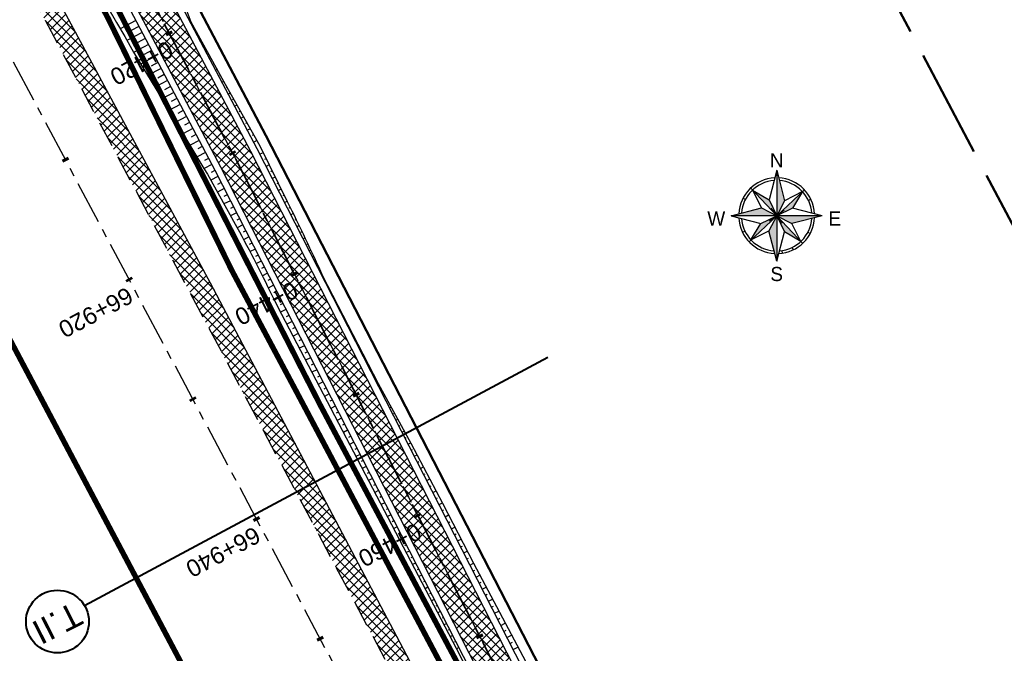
# Model space of a CAD drawing. Header units: metres. Extents: x 7529615 to 7533751, y 5721195 to 5727898.
# Tile 123 of 138: x 7529903 to 7529975, y 5727381 to 5727427. Entities that reach past the tile are written whole.
import ezdxf
from ezdxf.enums import TextEntityAlignment as Align

# ---------------------------------------------------------------- set-up
doc = ezdxf.new("R2010")
doc.units = ezdxf.units.M
for name, pattern in [('CENTER', [50.8, 31.75, -6.35, 6.35, -6.35]), ('CENTER2', [28.575, 19.05, -3.175, 3.175, -3.175]), ('HIDDEN', [9.525, 6.35, -3.175]), ('L_0_09', [2.5, 2, -0.5])]:
    doc.linetypes.add(name, pattern=pattern)
for name, color, linetype in [('C-DROGI-SYTUACJA-ETYKIETY', 7, 'Continuous'), ('D-hatch-pobocza', 131, 'Continuous'), ('D-pobocza', 60, 'Continuous'), ('D-rowy', 160, 'Continuous'), ('D-skarpa', 2, 'Continuous'), ('D-skarpa-kreskowanie', 2, 'Continuous')]:
    doc.layers.add(name, color=color, linetype=linetype)
for name, color, linetype, lineweight, true_color in [('D-hatch-ciag-pieszo-rowerowy', 7, 'Continuous', 13, 0xff9f80), ('D-linia-podzialowa-ZRID', 7, 'Continuous', 50, 0x40ff00), ('D-typowe', 7, 'Continuous', 40, 0x0061c2), ('zakres-mdcp', 7, 'L_0_09', 50, 0xff05ff)]:
    doc.layers.add(name, color=color, linetype=linetype, lineweight=lineweight, true_color=true_color)
for name, color, linetype, lineweight in [('D-krawędzie', 3, 'Continuous', 30), ('D-obrzeża', 2, 'Continuous', 30), ('D-opisy', 2, 'Continuous', 30), ('D-oś', 2, 'CENTER', 30), ('D-pas-drogowy', 7, 'HIDDEN', 50), ('PARSI', 252, 'Continuous', 13)]:
    doc.layers.add(name, color=color, linetype=linetype, lineweight=lineweight)
doc.layers.add('poprzeczki', color=7, linetype='Continuous', true_color=0x0000c7)
doc.styles.add('North Arrow Text', font='txt', dxfattribs={"height": 0.1})
doc.styles.get("Standard").update_dxf_attribs({"font": 'arial.ttf'})
pattern_1 = [(45, (0, 0), (-0.33675960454, 0.33675960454), []), (135, (0, 0), (-0.33675960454, -0.33675960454), [])]

# ---------------------------------------------------------------- blocks, each defined once
blk = doc.blocks.new('KRZYZ')
at = {"layer": 'PARSI'}
for p, q in [((5, 0), (-5, 0)), ((0, -5), (0, 5))]:
    blk.add_line(p, q, dxfattribs=at)
blk = doc.blocks.new('orientacja')
at = {"layer": 'D-opisy', "lineweight": 25}
h = blk.add_hatch(color=256, dxfattribs=at)
h.paths.add_polyline_path([(6529063.97, 5548109.12), (6529063.97, 5548093.21), (6529066.73, 5548098.47)])
h.paths.add_polyline_path([(6529072.97, 5548101.66), (6529063.97, 5548093.21), (6529069.55, 5548095.88)])
h.paths.add_polyline_path([(6529079.89, 5548093.21), (6529063.97, 5548093.21), (6529069.23, 5548090.45)])
h.paths.add_polyline_path([(6529063.97, 5548093.21), (6529066.65, 5548087.63), (6529072.42, 5548084.21)])
h.paths.add_polyline_path([(6529063.97, 5548093.21), (6529061.21, 5548087.94), (6529063.97, 5548077.29)])
h.paths.add_polyline_path([(6529063.97, 5548093.21), (6529058.4, 5548090.53), (6529054.98, 5548084.75)])
h.paths.add_polyline_path([(6529058.71, 5548095.97), (6529048.06, 5548093.21), (6529063.97, 5548093.21)])
h.paths.add_polyline_path([(6529061.29, 5548098.78), (6529055.52, 5548102.2), (6529063.97, 5548093.21)])
for points in [[(6529063.97, 5548109.12), (6529061.29, 5548098.78)], [(6529063.97, 5548109.12), (6529063.97, 5548077.29)], [(6529063.97, 5548109.12), (6529066.73, 5548098.47)], [(6529063.97, 5548093.21), (6529054.89, 5548102.87)], [(6529055.52, 5548102.2), (6529058.71, 5548095.97)], [(6529055.52, 5548102.2), (6529061.29, 5548098.78)], [(6529063.97, 5548093.21), (6529073.64, 5548102.28)], [(6529072.97, 5548101.66), (6529066.73, 5548098.47)], [(6529072.97, 5548101.66), (6529069.55, 5548095.88)], [(6529052.23, 5548099.36), (6529053.04, 5548098.94)], [(6529061.29, 5548098.78), (6529063.97, 5548093.21)], [(6529066.73, 5548098.47), (6529063.97, 5548093.21)], [(6529075.92, 5548098.95), (6529075.1, 5548098.55)], [(6529048.06, 5548093.21), (6529058.71, 5548095.97)], [(6529058.71, 5548095.97), (6529063.97, 5548093.21)], [(6529069.55, 5548095.88), (6529063.97, 5548093.21)], [(6529079.89, 5548093.21), (6529069.55, 5548095.88)], [(6529079.89, 5548093.21), (6529048.06, 5548093.21)], [(6529048.06, 5548093.21), (6529058.4, 5548090.53)], [(6529063.97, 5548093.21), (6529054.31, 5548084.13)], [(6529058.4, 5548090.53), (6529063.97, 5548093.21)], [(6529063.97, 5548093.21), (6529061.21, 5548087.94)], [(6529063.97, 5548093.21), (6529073.05, 5548083.54)], [(6529063.97, 5548093.21), (6529069.23, 5548090.45)], [(6529063.97, 5548093.21), (6529066.65, 5548087.63)], [(6529079.89, 5548093.21), (6529069.23, 5548090.45)], [(6529052.02, 5548087.46), (6529052.85, 5548087.86)], [(6529054.98, 5548084.75), (6529058.4, 5548090.53)], [(6529054.98, 5548084.75), (6529061.21, 5548087.94)], [(6529063.97, 5548077.29), (6529061.21, 5548087.94)], [(6529063.97, 5548077.29), (6529066.65, 5548087.63)], [(6529072.42, 5548084.21), (6529066.65, 5548087.63)], [(6529072.42, 5548084.21), (6529069.23, 5548090.45)], [(6529074.9, 5548087.47), (6529075.71, 5548087.05)], [(6529065.76, 5548080.99), (6529065.89, 5548080.09)], [(6529069.32, 5548082.08), (6529069.72, 5548081.26)]]:
    blk.add_lwpolyline(points, dxfattribs=at)
for radius, start, end in [(13.26, 92.995, 177.005), (12.34, 94.3434, 175.6566), (13.26, 2.995, 87.005), (12.34, 4.3434, 85.6566), (13.26, 182.995, 267.005), (12.34, 184.3434, 265.6566), (13.26, 272.995, 357.005), (12.34, 274.3434, 355.6566)]:
    blk.add_arc((6529063.97, 5548093.21), radius, start, end, dxfattribs=at)
at = {"layer": 'D-opisy', "lineweight": 25, "xscale": 0.6489600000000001, "yscale": 0.6489600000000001, "zscale": 0.6489600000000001, "rotation": 306.822681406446}
blk.add_blockref('KRZYZ', (6529063.97, 5548093.21), dxfattribs=at)
at = {"layer": 'D-opisy', "lineweight": 25, "style": 'North Arrow Text'}
for s, p in [('N', (6529063.97, 5548108.61)), ('W', (6529042.87, 5548088.29)), ('E', (6529084.28, 5548088.29)), ('S', (6529063.97, 5548068.88))]:
    blk.add_text(s, height=4.96, dxfattribs=at).set_placement(p, align=Align.BOTTOM_CENTER)
blk = doc.blocks.new('AeccTickLine')
at = {"color": 0, "linetype": 'ByBlock', "lineweight": -2}
blk.add_line((0, 1), (0, -1), dxfattribs=at)

msp = doc.modelspace()

# ---------------------------------------------------------------- hatches: boundary and pattern name
at = {"layer": 'D-hatch-ciag-pieszo-rowerowy'}
h = msp.add_hatch(dxfattribs=at)
h.set_pattern_fill('ANSI37', color=256, scale=0.15, style=0)
h.set_pattern_definition(pattern_1)
h.paths.add_polyline_path([(7529994.115, 5727270.039), (7529996.409, 5727271.048), (7529995.888, 5727272.04), (7529987.333, 5727287.9), (7529970.791, 5727319.398), (7529945.39, 5727367.318), (7529919.647, 5727417.711), (7529903.693, 5727447.921), (7529879.894, 5727492.595), (7529862.565, 5727525.262), (7529859.536, 5727525.637), (7529877.686, 5727491.422), (7529901.485, 5727446.75), (7529917.429, 5727416.559), (7529943.172, 5727366.164), (7529968.58, 5727318.231), (7529985.127, 5727286.725), (7529993.681, 5727270.865)])
at = {"layer": 'D-hatch-pobocza'}
h = msp.add_hatch(dxfattribs=at)
h.set_pattern_fill('ANSI37', color=256, scale=0.15, style=0)
h.set_pattern_definition(pattern_1)
h.paths.add_polyline_path([(7529905.34, 5727429.09), (7529892.28, 5727453.58), (7529881.53, 5727473.69), (7529872.27, 5727491.4), (7529857.46, 5727519.14), (7529841.38, 5727549.79), (7529827.75, 5727575.78), (7529816.4, 5727596.89), (7529800.43, 5727627.4), (7529788.07, 5727650.98), (7529775.85, 5727673.83), (7529761.3, 5727701.31), (7529749.89, 5727722.83), (7529745.5, 5727731.66), (7529738.971, 5727744.085), (7529737.465, 5727743.316), (7529742.213, 5727734.302), (7529762.326, 5727696.274), (7529777.785, 5727667.006), (7529799.322, 5727626.3), (7529822.193, 5727583.156), (7529846.924, 5727536.347), (7529864.752, 5727502.663), (7529900.459, 5727434.965), (7529935.352, 5727369.308), (7529971.476, 5727300.786), (7529988.361, 5727268.841), (7529990.28, 5727268.6), (7529990.329, 5727268.617), (7529981.66, 5727284.96), (7529968.42, 5727309.6), (7529956.4, 5727332.85), (7529943.52, 5727357.04), (7529932.32, 5727378.32), (7529916.68, 5727408.01)])

# ---------------------------------------------------------------- linework, layer by layer
at = {"layer": 'D-krawędzie', "linetype": 'HIDDEN', "ltscale": 0.3}
msp.add_lwpolyline([(7529737.465, 5727743.316), (7529742.213, 5727734.302), (7529762.326, 5727696.274), (7529777.785, 5727667.006), (7529799.322, 5727626.3), (7529822.193, 5727583.156), (7529846.924, 5727536.347), (7529864.752, 5727502.663), (7529900.459, 5727434.965), (7529935.352, 5727369.308), (7529971.476, 5727300.786), (7530006.702, 5727234.141)], dxfattribs=at)
at = {"layer": 'D-linia-podzialowa-ZRID', "color": 12, "ltscale": 15, "true_color": 0xc70000}
msp.add_lwpolyline([(7529715.573, 5727792.968), (7529717.68, 5727794.024), (7529736.275, 5727758.647), (7529744.511, 5727750.406), (7529750.283, 5727738.55), (7529777.109, 5727687.569), (7529796.515, 5727651.33), (7529814.938, 5727616.793), (7529839.007, 5727572.304), (7529860.618, 5727532.509), (7529882.349, 5727491.504), (7529904.865, 5727449.096), (7529920.747, 5727418.885), (7529946.677, 5727368.547), (7529972.025, 5727320.573), (7529987.74, 5727290.153), (7529996.497, 5727273.662), (7530017.541, 5727234.203)], dxfattribs=at)
at = {"layer": 'D-obrzeża'}
for points in [[(7529996.408, 5727271.05), (7529995.888, 5727272.04), (7529987.333, 5727287.9), (7529970.791, 5727319.398), (7529945.39, 5727367.318), (7529919.647, 5727417.711), (7529903.693, 5727447.921), (7529879.894, 5727492.595), (7529858.761, 5727532.432), (7529838.856, 5727569.487), (7529813.479, 5727616.01), (7529794.958, 5727650.503), (7529776.019, 5727686.408), (7529748.844, 5727737.805), (7529744.118, 5727746.741, 0.071785), (7529740.753, 5727751.358), (7529739.549, 5727752.592, -0.071658), (7529736.189, 5727757.2), (7529717.235, 5727792.995)], [(7530013.813, 5727232.534), (7529993.681, 5727270.865), (7529985.127, 5727286.725), (7529968.58, 5727318.231), (7529943.172, 5727366.164), (7529917.429, 5727416.559), (7529901.485, 5727446.75), (7529877.686, 5727491.422), (7529856.555, 5727531.255), (7529836.657, 5727568.297), (7529811.281, 5727614.82), (7529792.751, 5727649.328), (7529773.808, 5727685.242), (7529746.633, 5727736.639), (7529746.633, 5727736.639), (7529742.077, 5727745.253, 0.071785), (7529738.712, 5727749.87), (7529737.508, 5727751.104, -0.071658), (7529734.148, 5727755.712), (7529715.008, 5727791.858)]]:
    msp.add_lwpolyline(points, format="xyb", dxfattribs=at)
at = {"layer": 'D-oś', "ltscale": 0.1}
msp.add_lwpolyline([(7530003.607, 5727232.506), (7529968.381, 5727299.153), (7529932.259, 5727367.671), (7529897.365, 5727433.327), (7529861.657, 5727501.028), (7529843.829, 5727534.712), (7529819.1, 5727581.518), (7529796.228, 5727624.663), (7529774.69, 5727665.371), (7529759.232, 5727694.637), (7529739.12, 5727732.663), (7529700.238, 5727806.043)], dxfattribs=at)
at = {"layer": 'D-oś', "ltscale": 0.03}
msp.add_lwpolyline([(7529714.301, 5727795.865), (7529735.169, 5727756.456, 0.071658), (7529738.529, 5727751.848), (7529739.732, 5727750.614, -0.071785), (7529743.098, 5727745.997), (7529747.739, 5727737.221), (7529774.913, 5727685.825), (7529793.855, 5727649.915), (7529812.38, 5727615.415), (7529837.757, 5727568.892), (7529857.658, 5727531.843), (7529878.79, 5727492.008), (7529902.589, 5727447.335), (7529918.538, 5727417.135), (7529944.281, 5727366.741), (7529969.685, 5727318.815), (7529986.23, 5727287.312), (7529994.785, 5727271.452), (7530014.919, 5727233.118)], format="xyb", dxfattribs=at)
at = {"layer": 'D-oś', "linetype": 'CENTER2', "lineweight": 35, "ltscale": 0.2}
msp.add_lwpolyline([(7529714.301, 5727795.865), (7529735.169, 5727756.456, 0.071658), (7529738.529, 5727751.848), (7529739.732, 5727750.614, -0.071785), (7529743.098, 5727745.997), (7529747.739, 5727737.221), (7529774.913, 5727685.825), (7529793.855, 5727649.915), (7529812.38, 5727615.415), (7529837.757, 5727568.892), (7529857.658, 5727531.843), (7529878.79, 5727492.008), (7529902.589, 5727447.335), (7529918.538, 5727417.135), (7529944.281, 5727366.741), (7529969.685, 5727318.815), (7529986.23, 5727287.312), (7529994.785, 5727271.452), (7530014.919, 5727233.118)], format="xyb", dxfattribs=at)
at = {"layer": 'D-pas-drogowy', "ltscale": 0.2, "flags": 128}
msp.add_lwpolyline([(7531633.019, 5724182.834, 0.4, 0.4, 0), (7531617.559, 5724211.608, 0.4, 0.4, 0), (7531566.784, 5724302.736, 0.4, 0.4, 0), (7531538.419, 5724356.47, 0.4, 0.4, 0), (7531526.32, 5724379.39, 0.4, 0.4, 0), (7531516.102, 5724393.607, 0.4, 0.4, 0.001485), (7531513.78, 5724396.838, 0.4, 0.4, 0), (7531501.87, 5724413.41, 0.4, 0.4, 0), (7531474.926, 5724464.508, 0.4, 0.4, 0), (7531446.2, 5724518.992, 0.4, 0.4, 0), (7531424.962, 5724559.262, 0.4, 0.4, 0), (7531398.444, 5724609.566, 0.4, 0.4, 0), (7531379.647, 5724645.216, 0.4, 0.4, 0), (7531365.23, 5724672.56, 0.4, 0.4, 0), (7531341.306, 5724717.915, 0.4, 0.4, 0), (7531312.9, 5724771.789, 0.4, 0.4, 0), (7531292.591, 5724810.307, 0.4, 0.4, 0), (7531259.392, 5724873.271, 0.4, 0.4, 0), (7531233.74, 5724921.923, 0.4, 0.4, 0), (7531203.073, 5724980.092, 0.4, 0.4, 0), (7531173.471, 5725036.225, 0.4, 0.4, 0), (7531168.27, 5725046.09, 0.4, 0.4, 0), (7531172.29, 5725062.58, 0.4, 0.4, 0), (7531166.31, 5725074.58, 0.4, 0.4, 0), (7531150.32, 5725079.6, 0.4, 0.4, 0), (7531141.5, 5725096.43, 0.4, 0.4, 0), (7531109.312, 5725157.814, 0.4, 0.4, 0), (7531086.641, 5725201.048, 0.4, 0.4, 0), (7531059.198, 5725253.384, 0.4, 0.4, 0), (7531028.207, 5725312.489, 0.4, 0.4, 0), (7530999.105, 5725367.99, 0.4, 0.4, 0), (7530956.248, 5725449.725, 0.4, 0.4, 0), (7530924.398, 5725510.464, 0.4, 0.4, 0), (7530897.51, 5725561.74, 0.4, 0.4, 0), (7530894.46, 5725566.14, 0.4, 0.4, 0), (7530892.16, 5725570.49, 0.4, 0.4, 0), (7530869.363, 5725613.307, 0.4, 0.4, 0), (7530861.694, 5725627.705, 0.4, 0.4, 0), (7530852.74, 5725644.52, 0.4, 0.4, 0), (7530831.51, 5725684.2, 0.4, 0.4, 0), (7530811.13, 5725722.52, 0.4, 0.4, 0), (7530792.348, 5725757.941, 0.4, 0.4, 0), (7530768.03, 5725803.8, 0.4, 0.4, 0), (7530748.769, 5725840.179, 0.4, 0.4, 0), (7530727.7, 5725879.97, 0.4, 0.4, 0), (7530712.098, 5725909.545, 0.4, 0.4, 0), (7530693.644, 5725944.645, 0.4, 0.4, 0), (7530665.702, 5725997.539, 0.4, 0.4, 0), (7530641.76, 5726042.88, 0.4, 0.4, 0), (7530616.5, 5726091.48, 0.4, 0.4, 0), (7530604.628, 5726114.32, 0.4, 0.4, -0.007763), (7530602.5, 5726118.43, 0.4, 0.4, 0), (7530603.992, 5726123.395, 0.4, 0.4, 0), (7530606.53, 5726131.84, 0.4, 0.4, 0), (7530603.27, 5726136.83, 0.4, 0.4, 0), (7530593.776, 5726151.369, 0.4, 0.4, 0), (7530590.203, 5726156.84, 0.4, 0.4, 0), (7530583.3, 5726167.41, 0.4, 0.4, 0), (7530580.578, 5726170.428, 0.4, 0.4, 0), (7530575.85, 5726175.67, 0.4, 0.4, 0), (7530569.01, 5726186.66, 0.4, 0.4, 0), (7530562.555, 5726199.189, 0.4, 0.4, 0), (7530555.67, 5726211.39, 0.4, 0.4, 0), (7530548.29, 5726224.23, 0.4, 0.4, 0), (7530540.58, 5726237.71, 0.4, 0.4, 0), (7530532.68, 5726252.65, 0.4, 0.4, 0), (7530524.06, 5726269.35, 0.4, 0.4, 0), (7530502.82, 5726309.91, 0.4, 0.4, 0), (7530488.83, 5726336.63, 0.4, 0.4, 0), (7530466.03, 5726380.16, 0.4, 0.4, 0), (7530438.47, 5726432.77, 0.4, 0.4, 0), (7530424.53, 5726459.09, 0.4, 0.4, 0), (7530401.63, 5726502.97, 0.4, 0.4, 0), (7530383.38, 5726538.06, 0.4, 0.4, 0), (7530353.97, 5726593.52, 0.4, 0.4, 0), (7530338.47, 5726622.74, 0.4, 0.4, 0), (7530322.01, 5726653.88, 0.4, 0.4, 0), (7530297.54, 5726700.33, 0.4, 0.4, 0), (7530287.38, 5726719.6, 0.4, 0.4, 0), (7530285.95, 5726722.316, 0.4, 0.4, 0), (7530280.26, 5726733.12, 0.4, 0.4, 0), (7530266.73, 5726758.74, 0.4, 0.4, 0), (7530260.42, 5726770.47, 0.4, 0.4, 0), (7530253.25, 5726783.82, 0.4, 0.4, 0), (7530244.95, 5726799.33, 0.4, 0.4, 0), (7530239.39, 5726808.49, 0.4, 0.4, 0), (7530238.29, 5726807.9, 0.4, 0.4, 0), (7530218.11, 5726850.67, 0.4, 0.4, 0), (7530175.907, 5726928.168, 0.4, 0.4, 0), (7530096.68, 5727076.15, 0.4, 0.4, 0), (7530094.68, 5727079.89, 0.4, 0.4, 0), (7530064.597, 5727135.523, 0.4, 0.4, 0), (7530046.731, 5727168.892, 0.4, 0.4, 0), (7530025.803, 5727208.461, 0.4, 0.4, 0), (7530012.847, 5727232.979, 0.4, 0.4, 0), (7529994.15, 5727268.45, 0.4, 0.4, 0), (7529981.671, 5727291.93, 0.4, 0.4, 0), (7529949.89, 5727351.73, 0.4, 0.4, 0), (7529924.75, 5727399.03, 0.4, 0.4, 0), (7529915.516, 5727417.1, 0.4, 0.4, 0), (7529885.83, 5727475.19, 0.4, 0.4, 0), (7529862.56, 5727519.97, 0.4, 0.4, 0), (7529852.985, 5727538.191, 0.4, 0.4, 0), (7529836.513, 5727569.511, 0.4, 0.4, 0), (7529815.369, 5727609.141, 0.4, 0.4, 0), (7529792.795, 5727651.247, 0.4, 0.4, 0), (7529774.199, 5727685.858, 0.4, 0.4, 0), (7529746.966, 5727736.059, 0.4, 0.4, 0), (7529733.92, 5727757.62, 0.4, 0.4, 0), (7529708.607, 5727806.389, 0.4, 0.4, 0), (7529688.492, 5727796.345, 0.4, 0.4, 0), (7529723.55, 5727729.88, 0.4, 0.4, 0), (7529725.42, 5727730.2, 0.4, 0.4, 0), (7529735.38, 5727711.28, 0.4, 0.4, 0), (7529739.21, 5727707.77, 0.4, 0.4, 0), (7529753.31, 5727681.13, 0.4, 0.4, 0), (7529755.178, 5727682.114, 0.4, 0.4, 0), (7529792.102, 5727611.923, 0.4, 0.4, 0), (7529811.741, 5727574.662, 0.4, 0.4, 0), (7529835.194, 5727530.193, 0.4, 0.4, 0), (7529857.56, 5727487.787, 0.4, 0.4, 0), (7529875.155, 5727454.426, 0.4, 0.4, 0), (7529890.63, 5727425.131, 0.4, 0.4, 0), (7529900.671, 5727406.159, 0.4, 0.4, 0), (7529953.284, 5727306.747, 0.4, 0.4, 0), (7529983.208, 5727250.207, 0.4, 0.4, 0), (7530015.379, 5727189.42, 0.4, 0.4, 0), (7530062.319, 5727099.625, 0.4, 0.4, 0), (7530100.06, 5727027.16, 0.4, 0.4, 0), (7530105.06, 5727018.32, 0.4, 0.4, 0), (7530143.175, 5726945.066, 0.4, 0.4, 0), (7530170.547, 5726892.961, 0.4, 0.4, 0), (7530195.92, 5726850.75, 0.4, 0.4, 0), (7530194.71, 5726849.15, 0.4, 0.4, 0), (7530197.22, 5726845.06, 0.4, 0.4, 0), (7530254.03, 5726738.21, 0.4, 0.4, 0), (7530261.371, 5726724.163, 0.4, 0.4, 0), (7530281.54, 5726685.57, 0.4, 0.4, 0), (7530289.214, 5726671.967, 0.4, 0.4, 0), (7530300.51, 5726651.778, 0.4, 0.4, 0), (7530303.939, 5726645.168, 0.4, 0.4, 0), (7530334.708, 5726583.665, 0.4, 0.4, 0), (7530397.759, 5726458.5, 0.4, 0.4, 0), (7530450.41, 5726357.28, 0.4, 0.4, 0), (7530482.4, 5726303.41, 0.4, 0.4, 0), (7530483.688, 5726301.003, 0.4, 0.4, 0), (7530491.35, 5726283.94, 0.4, 0.4, 0), (7530512.67, 5726243.78, 0.4, 0.4, 0), (7530529.43, 5726209.46, 0.4, 0.4, 0), (7530571.29, 5726130.56, 0.4, 0.4, 0), (7530581.28, 5726107.21, 0.4, 0.4, 0), (7530591.16, 5726088.44, 0.4, 0.4, 0), (7530597.42, 5726080.68, 0.4, 0.4, 0), (7530607.21, 5726063.51, 0.4, 0.4, 0), (7530610.82, 5726061.93, 0.4, 0.4, 0), (7530634.935, 5726016.147, 0.4, 0.4, 0), (7530642.914, 5726001.078, 0.4, 0.4, 0), (7530695.12, 5725902.09, 0.4, 0.4, 0), (7530708.718, 5725876.303, 0.4, 0.4, 0), (7530755.54, 5725787.51, 0.4, 0.4, 0), (7530802.56, 5725694.925, 0.4, 0.4, 0), (7530840.085, 5725624.059, 0.4, 0.4, 0), (7530865.243, 5725577.494, 0.4, 0.4, 0), (7530914.557, 5725484.684, 0.4, 0.4, 0), (7530964.182, 5725390.836, 0.4, 0.4, 0), (7531008.007, 5725307.954, 0.4, 0.4, 0), (7531059.253, 5725211.041, 0.4, 0.4, 0), (7531127.66, 5725081.67, 0.4, 0.4, 0), (7531345.12, 5724669.94, 0.4, 0.4, 0), (7531388.464, 5724586.93, 0.4, 0.4, 0), (7531412.35, 5724541.183, 0.4, 0.4, 0), (7531482.09, 5724407.62, 0.4, 0.4, 0), (7531504.02, 5724366.79, 0.4, 0.4, 0), (7531519.374, 5724337.52, 0.4, 0.4, 0), (7531563.749, 5724252.932, 0.4, 0.4, 0), (7531602.175, 5724179.681, 0.4, 0.4, 0), (7531619.177, 5724147.204, 0.4, 0.4, 0), (7531625.038, 5724135.635, 0.4, 0.4, 0), (7531656.796, 5724073.316, 0.4, 0.4, 0), (7531675.12, 5724037.36, 0.4, 0.4, 0), (7531682.71, 5724022.92, 0.4, 0.4, 0), (7531705.565, 5723979.811, 0.4, 0.4, 0), (7531736.606, 5723921.262, 0.4, 0.4, 0), (7531750.46, 5723895.13, 0.4, 0.4, 0), (7531740.77, 5723886.56, 0.4, 0.4, 0), (7531732.86, 5723885, 0.4, 0.4, 0), (7531722.18, 5723887.77, 0.4, 0.4, 0), (7531729.87, 5723862.17, 0.4, 0.4, 0), (7531742.92, 5723861.93, 0.4, 0.4, 0), (7531763.71, 5723859.52, 0.4, 0.4, 0), (7531768.42, 5723854.12, 0.4, 0.4, 0), (7531787.42, 5723817.97, 0.4, 0.4, 0), (7531795.57, 5723809.82, 0.4, 0.4, 0), (7531816.347, 5723819.85, 0.4, 0.4, 0), (7531816.347, 5723819.85, 0.4, 0.4, 0), (7531805.06, 5723843.23, 0.4, 0.4, 0), (7531803.61, 5723886.23, 0.4, 0.4, 0), (7531803.61, 5723886.23, 0.4, 0.4, 0), (7531780.08, 5723929.25, 0.4, 0.4, 0), (7531758.69, 5723936.76, 0.4, 0.4, 0), (7531749.359, 5723946.412, 0.4, 0.4, 0), (7531742.71, 5723953.29, 0.4, 0.4, 0), (7531735.177, 5723967.878, 0.4, 0.4, 0), (7531722.37, 5723992.68, 0.4, 0.4, 0), (7531705.042, 5724030.886, 0.4, 0.4, 0), (7531699.47, 5724043.17, 0.4, 0.4, 0), (7531692.69, 5724058.11, 0.4, 0.4, 0), (7531679.672, 5724084.017, 0.4, 0.4, 0), (7531674.55, 5724094.21, 0.4, 0.4, 0), (7531666.633, 5724114.003, 0.4, 0.4, 0), (7531649, 5724153.82, 0.4, 0.4, 0), (7531641.49, 5724149.34, 0.4, 0.4, 0), (7531626.04, 5724179.34, 0.4, 0.4, 0), (7531633.03, 5724182.84, 0, 0, 0)], format="xyseb", dxfattribs=at)
at = {"layer": 'D-pobocza'}
for points in [[(7529719.962, 5727788.914), (7529736.631, 5727757.434, 0.071658), (7529739.907, 5727752.941), (7529741.111, 5727751.707, -0.071785), (7529744.56, 5727746.975), (7529749.286, 5727738.039), (7529776.461, 5727686.642), (7529795.4, 5727650.738), (7529813.919, 5727616.248), (7529839.296, 5727569.725), (7529859.202, 5727532.667), (7529880.335, 5727492.83), (7529904.135, 5727448.155), (7529920.091, 5727417.942), (7529945.833, 5727367.549), (7529971.233, 5727319.631), (7529987.775, 5727288.135), (7529996.33, 5727272.275), (7529996.866, 5727271.253)], [(7529718.045, 5727785.054), (7529733.706, 5727755.478, 0.071658), (7529737.151, 5727750.754), (7529738.354, 5727749.521, -0.071785), (7529741.635, 5727745.019), (7529746.191, 5727736.405), (7529773.366, 5727685.008), (7529792.31, 5727649.093), (7529810.841, 5727614.582), (7529836.218, 5727568.059), (7529856.114, 5727531.019), (7529877.245, 5727491.187), (7529901.043, 5727446.515), (7529916.985, 5727416.328), (7529942.728, 5727365.933), (7529968.137, 5727317.998), (7529984.685, 5727286.49), (7529993.24, 5727270.63), (7529993.656, 5727269.837)]]:
    msp.add_lwpolyline(points, format="xyb", dxfattribs=at)
at = {"layer": 'D-pobocza', "linetype": 'ByBlock'}
msp.add_lwpolyline([(7529990.329, 5727268.617), (7529981.66, 5727284.96), (7529968.42, 5727309.6), (7529956.4, 5727332.85), (7529943.52, 5727357.04), (7529932.32, 5727378.32), (7529916.68, 5727408.01), (7529905.34, 5727429.09), (7529892.28, 5727453.58), (7529881.53, 5727473.69), (7529872.27, 5727491.4), (7529857.46, 5727519.14), (7529841.38, 5727549.79), (7529827.75, 5727575.78), (7529816.4, 5727596.89), (7529800.43, 5727627.4), (7529788.07, 5727650.98), (7529775.85, 5727673.83), (7529761.3, 5727701.31), (7529749.89, 5727722.83), (7529745.5, 5727731.66), (7529738.971, 5727744.085), (7529737.465, 5727743.316)], dxfattribs=at)
at = {"layer": 'D-rowy', "linetype": 'HIDDEN', "ltscale": 0.1, "const_width": 0.4, "flags": 128}
msp.add_lwpolyline([(7530210.965, 5726857.162), (7530158.809, 5726954.52), (7530122.465, 5727022.753), (7530095.922, 5727072.859), (7530086.314, 5727091.113), (7530063.16, 5727134.709), (7530033.596, 5727190.759), (7530021.34, 5727213.676), (7530002.619, 5727249.036), (7529995.396, 5727262.503), (7529988.789, 5727275.206), (7529976.334, 5727299.006), (7529958.125, 5727333.488), (7529939.362, 5727369.129), (7529923.146, 5727399.734), (7529918.219, 5727408.985), (7529909.126, 5727427.527), (7529905.376, 5727434.673), (7529896.192, 5727451.152), (7529887.557, 5727467.231), (7529877.124, 5727486.657), (7529866.166, 5727506.778), (7529855.76, 5727526.176), (7529840.707, 5727554.898), (7529824.518, 5727585.588), (7529810.515, 5727612.292), (7529795.682, 5727640.077), (7529780.379, 5727668.69), (7529772.315, 5727684.078), (7529762.635, 5727702.447), (7529747.007, 5727732.117), (7529740.676, 5727744.954)], dxfattribs=at)
at = {"layer": 'D-skarpa', "linetype": 'Continuous'}
for points in [[(7529908.51, 5727429.377), (7529909.745, 5727427.234), (7529910.349, 5727426.178), (7529910.994, 5727425.035), (7529913.322, 5727421.193), (7529913.598, 5727420.756), (7529916.189, 5727416.47), (7529916.45, 5727416.032), (7529918.615, 5727412.131, -0.013727), (7529921.375, 5727406.728), (7529921.898, 5727405.722), (7529934.782, 5727381.088), (7529937.056, 5727376.634), (7529942.542, 5727365.853), (7529943.911, 5727363.259), (7529945.765, 5727359.746), (7529946.234, 5727358.832), (7529948.588, 5727354.421), (7529958.042, 5727336.796)], [(7529914.332, 5727429.657), (7529915.225, 5727427.269), (7529917.629, 5727422.885), (7529917.629, 5727422.885), (7529920.087, 5727418.528), (7529920.321, 5727418.076), (7529922.325, 5727414.026, -0.008735), (7529924.932, 5727408.545), (7529924.932, 5727408.545), (7529924.932, 5727408.545), (7529929.032, 5727400.609), (7529931.425, 5727396.216), (7529933.758, 5727391.794), (7529936.049, 5727387.349), (7529940.728, 5727378.51), (7529942.996, 5727374.054), (7529946.246, 5727367.745), (7529947.581, 5727365.205), (7529949.38, 5727361.662), (7529949.855, 5727360.751), (7529952.127, 5727356.296), (7529954.467, 5727351.878), (7529956.82, 5727347.466, 0.000197), (7529963.888, 5727334.236)]]:
    msp.add_lwpolyline(points, format="xyb", dxfattribs=at)
at = {"layer": 'D-skarpa-kreskowanie', "linetype": 'Continuous'}
for p, q in [((7529911.158, 5727427.362, 107.44), (7529910.017, 5727426.759, 106.58)), ((7529911.392, 5727426.92, 107.439), (7529910.828, 5727426.622, 107.015)), ((7529915.185, 5727427.233, 107.572), (7529915.231, 5727427.257, 107.537)), ((7529915.418, 5727426.791, 107.578), (7529915.444, 5727426.805, 107.567)), ((7529911.625, 5727426.478, 107.44), (7529910.512, 5727425.89, 106.6)), ((7529915.651, 5727426.348, 107.584), (7529915.711, 5727426.38, 107.574)), ((7529912.092, 5727425.593, 107.442), (7529911.004, 5727425.019, 106.621)), ((7529911.859, 5727426.035, 107.441), (7529911.308, 5727425.745, 107.026)), ((7529915.95, 5727425.941, 107.593), (7529915.918, 5727425.924, 107.591)), ((7529916.19, 5727425.502, 107.611), (7529916.118, 5727425.464, 107.596)), ((7529912.559, 5727424.709, 107.454), (7529911.523, 5727424.162, 106.673)), ((7529912.326, 5727425.151, 107.448), (7529911.795, 5727424.871, 107.048)), ((7529916.43, 5727425.063, 107.63), (7529916.391, 5727425.043, 107.616)), ((7529916.67, 5727424.624, 107.648), (7529916.585, 5727424.58, 107.608)), ((7529912.793, 5727424.267, 107.46), (7529912.288, 5727424, 107.079)), ((7529916.909, 5727424.186, 107.667), (7529916.864, 5727424.162, 107.64)), ((7529913.026, 5727423.825, 107.466), (7529912.042, 5727423.305, 106.724)), ((7529913.26, 5727423.383, 107.472), (7529912.781, 5727423.13, 107.111)), ((7529917.149, 5727423.747, 107.685), (7529917.052, 5727423.696, 107.619)), ((7529917.389, 5727423.308, 107.704), (7529917.338, 5727423.281, 107.665)), ((7529913.493, 5727422.941, 107.478), (7529912.562, 5727422.449, 106.775)), ((7529913.727, 5727422.498, 107.484), (7529913.274, 5727422.259, 107.142)), ((7529917.636, 5727422.873, 107.723), (7529917.519, 5727422.811, 107.635)), ((7529913.96, 5727422.056, 107.489), (7529913.081, 5727421.592, 106.827)), ((7529917.882, 5727422.437, 107.742), (7529917.817, 5727422.403, 107.694)), ((7529918.128, 5727422.002, 107.761), (7529917.986, 5727421.927, 107.655)), ((7529914.427, 5727421.172, 107.505), (7529913.608, 5727420.74, 106.888)), ((7529914.194, 5727421.614, 107.496), (7529913.767, 5727421.389, 107.174)), ((7529918.374, 5727421.566, 107.78), (7529918.297, 5727421.526, 107.722)), ((7529918.619, 5727421.13, 107.799), (7529918.453, 5727421.043, 107.674)), ((7529914.894, 5727420.288, 107.525), (7529914.126, 5727419.882, 106.946)), ((7529914.661, 5727420.73, 107.515), (7529914.264, 5727420.52, 107.216)), ((7529918.865, 5727420.695, 107.818), (7529918.776, 5727420.648, 107.751)), ((7529915.128, 5727419.846, 107.534), (7529914.756, 5727419.65, 107.255)), ((7529919.111, 5727420.259, 107.837), (7529918.92, 5727420.159, 107.693)), ((7529919.357, 5727419.824, 107.856), (7529919.255, 5727419.77, 107.779)), ((7529915.361, 5727419.404, 107.544), (7529914.644, 5727419.025, 107.004)), ((7529915.595, 5727418.961, 107.554), (7529915.249, 5727418.779, 107.293)), ((7529919.602, 5727419.388, 107.875), (7529919.387, 5727419.274, 107.713)), ((7529919.848, 5727418.952, 107.894), (7529919.735, 5727418.892, 107.808)), ((7529915.828, 5727418.519, 107.563), (7529915.163, 5727418.168, 107.062)), ((7529920.094, 5727418.516, 107.912), (7529919.854, 5727418.39, 107.732)), ((7529916.295, 5727417.635, 107.583), (7529915.681, 5727417.311, 107.12)), ((7529916.062, 5727418.077, 107.573), (7529915.742, 5727417.908, 107.332)), ((7529920.546, 5727417.621, 107.924), (7529920.315, 5727417.503, 107.751)), ((7529916.762, 5727416.751, 107.602), (7529916.199, 5727416.453, 107.177)), ((7529916.529, 5727417.193, 107.592), (7529916.234, 5727417.037, 107.37)), ((7529920.768, 5727417.172, 107.929), (7529920.655, 5727417.115, 107.845)), ((7529920.99, 5727416.724, 107.935), (7529920.77, 5727416.612, 107.77)), ((7529916.995, 5727416.309, 107.612), (7529916.723, 5727416.169, 107.408)), ((7529921.212, 5727416.276, 107.94), (7529921.105, 5727416.221, 107.86)), ((7529917.223, 5727415.863, 107.621), (7529916.694, 5727415.593, 107.225)), ((7529917.45, 5727415.418, 107.631), (7529917.193, 5727415.287, 107.439)), ((7529921.433, 5727415.828, 107.946), (7529921.225, 5727415.722, 107.79)), ((7529921.655, 5727415.38, 107.951), (7529921.554, 5727415.328, 107.875)), ((7529917.678, 5727414.973, 107.641), (7529917.179, 5727414.718, 107.267)), ((7529917.905, 5727414.527, 107.65), (7529917.664, 5727414.404, 107.47)), ((7529921.877, 5727414.932, 107.956), (7529921.68, 5727414.831, 107.809)), ((7529922.099, 5727414.484, 107.962), (7529922.003, 5727414.435, 107.89)), ((7529918.133, 5727414.082, 107.66), (7529917.665, 5727413.843, 107.31)), ((7529922.321, 5727414.035, 107.967), (7529922.135, 5727413.941, 107.828)), ((7529918.36, 5727413.637, 107.67), (7529918.134, 5727413.521, 107.5)), ((7529918.587, 5727413.192, 107.68), (7529918.15, 5727412.968, 107.352)), ((7529922.539, 5727413.585, 107.968), (7529922.451, 5727413.54, 107.902)), ((7529922.753, 5727413.133, 107.964), (7529922.59, 5727413.05, 107.842)), ((7529918.815, 5727412.746, 107.689), (7529918.604, 5727412.639, 107.531)), ((7529919.042, 5727412.301, 107.699), (7529918.636, 5727412.093, 107.394)), ((7529922.967, 5727412.681, 107.959), (7529922.892, 5727412.643, 107.903)), ((7529919.27, 5727411.856, 107.707), (7529919.069, 5727411.753, 107.556)), ((7529923.181, 5727412.229, 107.955), (7529923.045, 5727412.159, 107.853)), ((7529923.395, 5727411.777, 107.951), (7529923.334, 5727411.746, 107.905)), ((7529919.497, 5727411.41, 107.712), (7529919.095, 5727411.205, 107.411)), ((7529919.725, 5727410.965, 107.718), (7529919.523, 5727410.862, 107.567)), ((7529923.609, 5727411.325, 107.946), (7529923.5, 5727411.269, 107.865)), ((7529923.823, 5727410.872, 107.942), (7529923.775, 5727410.848, 107.906)), ((7529919.952, 5727410.52, 107.724), (7529919.548, 5727410.314, 107.421)), ((7529924.037, 5727410.42, 107.937), (7529923.955, 5727410.378, 107.876)), ((7529920.18, 5727410.075, 107.729), (7529919.977, 5727409.971, 107.578)), ((7529920.407, 5727409.629, 107.735), (7529920.002, 5727409.422, 107.432)), ((7529924.251, 5727409.968, 107.933), (7529924.216, 5727409.951, 107.907)), ((7529924.465, 5727409.516, 107.928), (7529924.41, 5727409.488, 107.887)), ((7529920.635, 5727409.184, 107.741), (7529920.432, 5727409.08, 107.589)), ((7529920.862, 5727408.739, 107.747), (7529920.455, 5727408.531, 107.442)), ((7529924.681, 5727409.065, 107.922), (7529924.659, 5727409.054, 107.905)), ((7529921.089, 5727408.294, 107.752), (7529920.886, 5727408.19, 107.6)), ((7529924.899, 5727408.615, 107.915), (7529924.865, 5727408.597, 107.889)), ((7529925.118, 5727408.165, 107.908), (7529925.105, 5727408.159, 107.898)), ((7529921.317, 5727407.848, 107.758), (7529920.909, 5727407.64, 107.452)), ((7529921.544, 5727407.403, 107.758), (7529921.341, 5727407.299, 107.606)), ((7529925.338, 5727407.716, 107.901), (7529925.319, 5727407.707, 107.888)), ((7529925.562, 5727407.269, 107.895), (7529925.554, 5727407.265, 107.891)), ((7529921.772, 5727406.958, 107.759), (7529921.364, 5727406.75, 107.454)), ((7529921.999, 5727406.513, 107.759), (7529921.797, 5727406.409, 107.607)), ((7529925.79, 5727406.824, 107.889), (7529925.774, 5727406.816, 107.884)), ((7529922.227, 5727406.067, 107.758), (7529921.825, 5727405.862, 107.457)), ((7529926.018, 5727406.379, 107.883), (7529926.01, 5727406.375, 107.883)), ((7529926.229, 5727405.926, 107.881), (7529926.245, 5727405.934, 107.877)), ((7529922.454, 5727405.622, 107.756), (7529922.255, 5727405.52, 107.607)), ((7529922.682, 5727405.177, 107.754), (7529922.288, 5727404.976, 107.459)), ((7529926.457, 5727405.48, 107.879), (7529926.465, 5727405.485, 107.874)), ((7529926.684, 5727405.035, 107.877), (7529926.701, 5727405.044, 107.864)), ((7529922.909, 5727404.731, 107.752), (7529922.714, 5727404.632, 107.606)), ((7529926.912, 5727404.59, 107.875), (7529926.923, 5727404.596, 107.867)), ((7529923.137, 5727404.286, 107.75), (7529922.752, 5727404.09, 107.462)), ((7529923.364, 5727403.841, 107.748), (7529923.174, 5727403.744, 107.606)), ((7529927.139, 5727404.145, 107.873), (7529927.166, 5727404.159, 107.853)), ((7529927.367, 5727403.699, 107.871), (7529927.383, 5727403.708, 107.859)), ((7529923.591, 5727403.396, 107.747), (7529923.215, 5727403.203, 107.465)), ((7529923.819, 5727402.95, 107.745), (7529923.633, 5727402.855, 107.605)), ((7529927.594, 5727403.254, 107.869), (7529927.632, 5727403.273, 107.841)), ((7529924.046, 5727402.505, 107.743), (7529923.679, 5727402.317, 107.467)), ((7529927.821, 5727402.809, 107.867), (7529927.843, 5727402.82, 107.851)), ((7529928.049, 5727402.364, 107.865), (7529928.097, 5727402.388, 107.829)), ((7529924.274, 5727402.06, 107.741), (7529924.092, 5727401.967, 107.605)), ((7529924.501, 5727401.615, 107.739), (7529924.142, 5727401.431, 107.47)), ((7529928.276, 5727401.918, 107.863), (7529928.303, 5727401.932, 107.844)), ((7529928.504, 5727401.473, 107.862), (7529928.562, 5727401.503, 107.818)), ((7529924.729, 5727401.169, 107.737), (7529924.551, 5727401.079, 107.604)), ((7529924.956, 5727400.724, 107.735), (7529924.606, 5727400.545, 107.473)), ((7529928.731, 5727401.028, 107.86), (7529928.763, 5727401.044, 107.836)), ((7529925.184, 5727400.279, 107.733), (7529925.01, 5727400.19, 107.604)), ((7529928.959, 5727400.583, 107.858), (7529929.028, 5727400.618, 107.806)), ((7529929.186, 5727400.137, 107.856), (7529929.226, 5727400.158, 107.826)), ((7529925.411, 5727399.834, 107.731), (7529925.069, 5727399.659, 107.475)), ((7529925.639, 5727399.388, 107.73), (7529925.47, 5727399.302, 107.603)), ((7529929.414, 5727399.692, 107.854), (7529929.506, 5727399.739, 107.785)), ((7529929.641, 5727399.247, 107.852), (7529929.693, 5727399.273, 107.813)), ((7529925.866, 5727398.943, 107.728), (7529925.533, 5727398.773, 107.478)), ((7529929.869, 5727398.801, 107.85), (7529929.984, 5727398.861, 107.764)), ((7529926.093, 5727398.498, 107.726), (7529925.929, 5727398.414, 107.603)), ((7529926.321, 5727398.052, 107.724), (7529925.996, 5727397.886, 107.481)), ((7529930.096, 5727398.356, 107.848), (7529930.16, 5727398.389, 107.801)), ((7529930.323, 5727397.911, 107.846), (7529930.463, 5727397.982, 107.742)), ((7529926.548, 5727397.607, 107.722), (7529926.388, 5727397.525, 107.602)), ((7529926.776, 5727397.162, 107.72), (7529926.46, 5727397, 107.483)), ((7529930.551, 5727397.466, 107.845), (7529930.626, 5727397.504, 107.788)), ((7529930.778, 5727397.02, 107.843), (7529930.941, 5727397.104, 107.721)), ((7529927.003, 5727396.717, 107.718), (7529926.847, 5727396.637, 107.601)), ((7529931.006, 5727396.575, 107.841), (7529931.093, 5727396.62, 107.775)), ((7529927.231, 5727396.271, 107.716), (7529926.923, 5727396.114, 107.486)), ((7529927.458, 5727395.826, 107.714), (7529927.306, 5727395.749, 107.601)), ((7529931.233, 5727396.13, 107.839), (7529931.42, 5727396.225, 107.699)), ((7529931.461, 5727395.685, 107.837), (7529931.557, 5727395.734, 107.765)), ((7529927.686, 5727395.381, 107.713), (7529927.386, 5727395.228, 107.489)), ((7529927.913, 5727394.936, 107.711), (7529927.766, 5727394.86, 107.6)), ((7529931.688, 5727395.239, 107.835), (7529931.887, 5727395.341, 107.687)), ((7529928.141, 5727394.49, 107.709), (7529927.85, 5727394.342, 107.491)), ((7529931.916, 5727394.794, 107.833), (7529932.018, 5727394.846, 107.757)), ((7529932.143, 5727394.349, 107.831), (7529932.353, 5727394.456, 107.674)), ((7529928.368, 5727394.045, 107.707), (7529928.225, 5727393.972, 107.6)), ((7529928.596, 5727393.6, 107.705), (7529928.313, 5727393.456, 107.494)), ((7529932.371, 5727393.903, 107.829), (7529932.479, 5727393.959, 107.749)), ((7529932.598, 5727393.458, 107.828), (7529932.82, 5727393.572, 107.661)), ((7529928.823, 5727393.154, 107.703), (7529928.684, 5727393.084, 107.599)), ((7529929.05, 5727392.709, 107.701), (7529928.777, 5727392.57, 107.496)), ((7529932.825, 5727393.013, 107.826), (7529932.94, 5727393.071, 107.74)), ((7529929.278, 5727392.264, 107.699), (7529929.143, 5727392.195, 107.599)), ((7529933.053, 5727392.568, 107.824), (7529933.287, 5727392.687, 107.649)), ((7529933.28, 5727392.122, 107.822), (7529933.4, 5727392.184, 107.732)), ((7529929.505, 5727391.819, 107.697), (7529929.24, 5727391.683, 107.499)), ((7529929.733, 5727391.373, 107.696), (7529929.602, 5727391.307, 107.598)), ((7529933.508, 5727391.677, 107.82), (7529933.754, 5727391.803, 107.636)), ((7529933.735, 5727391.232, 107.818), (7529933.859, 5727391.295, 107.725)), ((7529929.96, 5727390.928, 107.694), (7529929.704, 5727390.797, 107.502)), ((7529933.963, 5727390.787, 107.816), (7529934.212, 5727390.914, 107.63)), ((7529930.188, 5727390.483, 107.692), (7529930.062, 5727390.419, 107.597)), ((7529930.415, 5727390.038, 107.69), (7529930.167, 5727389.911, 107.504)), ((7529934.19, 5727390.341, 107.814), (7529934.316, 5727390.405, 107.721)), ((7529934.418, 5727389.896, 107.812), (7529934.67, 5727390.025, 107.624)), ((7529930.643, 5727389.592, 107.688), (7529930.521, 5727389.53, 107.597)), ((7529930.87, 5727389.147, 107.686), (7529930.631, 5727389.025, 107.507)), ((7529934.645, 5727389.451, 107.811), (7529934.772, 5727389.516, 107.716)), ((7529934.873, 5727389.006, 107.809), (7529935.128, 5727389.136, 107.617)), ((7529931.098, 5727388.702, 107.684), (7529930.98, 5727388.642, 107.596)), ((7529935.1, 5727388.56, 107.807), (7529935.229, 5727388.626, 107.711)), ((7529931.325, 5727388.257, 107.682), (7529931.094, 5727388.139, 107.51)), ((7529931.552, 5727387.811, 107.68), (7529931.439, 5727387.753, 107.596)), ((7529935.328, 5727388.115, 107.805), (7529935.586, 5727388.247, 107.611)), ((7529935.555, 5727387.67, 107.803), (7529935.685, 5727387.736, 107.706)), ((7529931.78, 5727387.366, 107.679), (7529931.558, 5727387.253, 107.512)), ((7529932.007, 5727386.921, 107.677), (7529931.898, 5727386.865, 107.595)), ((7529935.782, 5727387.224, 107.801), (7529936.044, 5727387.358, 107.605)), ((7529932.235, 5727386.475, 107.675), (7529932.021, 5727386.366, 107.515)), ((7529936.01, 5727386.779, 107.799), (7529936.144, 5727386.848, 107.699)), ((7529936.237, 5727386.334, 107.797), (7529936.512, 5727386.474, 107.592)), ((7529932.462, 5727386.03, 107.673), (7529932.358, 5727385.977, 107.595)), ((7529932.69, 5727385.585, 107.671), (7529932.485, 5727385.48, 107.518)), ((7529936.465, 5727385.889, 107.795), (7529936.605, 5727385.96, 107.69)), ((7529936.692, 5727385.443, 107.794), (7529936.98, 5727385.59, 107.578)), ((7529932.917, 5727385.14, 107.669), (7529932.817, 5727385.088, 107.594)), ((7529936.92, 5727384.998, 107.792), (7529937.067, 5727385.073, 107.682)), ((7529933.145, 5727384.694, 107.667), (7529932.948, 5727384.594, 107.52)), ((7529933.372, 5727384.249, 107.665), (7529933.276, 5727384.2, 107.593)), ((7529937.147, 5727384.553, 107.79), (7529937.448, 5727384.706, 107.565)), ((7529937.375, 5727384.108, 107.788), (7529937.528, 5727384.186, 107.673)), ((7529933.6, 5727383.804, 107.663), (7529933.412, 5727383.708, 107.523)), ((7529933.827, 5727383.359, 107.662), (7529933.735, 5727383.312, 107.593)), ((7529937.602, 5727383.662, 107.786), (7529937.916, 5727383.823, 107.551)), ((7529937.83, 5727383.217, 107.784), (7529937.99, 5727383.299, 107.664)), ((7529934.054, 5727382.913, 107.66), (7529933.875, 5727382.822, 107.526)), ((7529938.057, 5727382.772, 107.782), (7529938.384, 5727382.939, 107.538)), ((7529934.282, 5727382.468, 107.658), (7529934.195, 5727382.423, 107.592)), ((7529934.509, 5727382.023, 107.656), (7529934.339, 5727381.936, 107.528)), ((7529938.284, 5727382.327, 107.78), (7529938.451, 5727382.412, 107.656)), ((7529938.512, 5727381.881, 107.778), (7529938.851, 5727382.055, 107.524)), ((7529934.737, 5727381.578, 107.654), (7529934.654, 5727381.535, 107.592)), ((7529934.964, 5727381.132, 107.652), (7529934.802, 5727381.049, 107.531)), ((7529938.739, 5727381.436, 107.777), (7529938.912, 5727381.524, 107.647)), ((7529938.967, 5727380.991, 107.775), (7529939.319, 5727381.171, 107.511))]:
    msp.add_line(p, q, dxfattribs=at)
at = {"layer": 'D-typowe'}
msp.add_lwpolyline([(7529941.531, 5727402.516), (7529907.395, 5727384.216)], dxfattribs=at)
msp.add_circle((7529905.394, 5727383.054), 2.314, dxfattribs=at)
at = {"layer": 'zakres-mdcp', "color": 202, "lineweight": 50, "ltscale": 4, "flags": 128}
msp.add_lwpolyline([(7531758.716, 5723850.032), (7531728.332, 5723851.794), (7531693.814, 5723894.136), (7531508.569, 5724248.602), (7531193.64, 5724847.394), (7530844.997, 5725516.068), (7530405.871, 5726335.327), (7530096.993, 5726929.301), (7529784.459, 5727520.373), (7529614.644, 5727842.41), (7529717.957, 5727897.667), (7529956.258, 5727449.278), (7530409.857, 5726589.568), (7530617.799, 5726197.499), (7530696.376, 5726240.903), (7530727.021, 5726177.862), (7530650.299, 5726135.481), (7530758.301, 5725929.636), (7531064.675, 5725351.856), (7531385.887, 5724741.515), (7531581.6, 5724370.323), (7531686.001, 5724174.745), (7531797.117, 5723955.134), (7531838.087, 5723957.501), (7531858.457, 5723931.987), (7531819.328, 5723892.549), (7531820.891, 5723857.614), (7531768.235, 5723832.41), (7531758.716, 5723850.032)], dxfattribs=at)

# ---------------------------------------------------------------- block references
at = {"layer": 'C-DROGI-SYTUACJA-ETYKIETY', "color": 2, "linetype": 'Continuous', "lineweight": 60, "xscale": 0.25, "yscale": 0.25, "zscale": 0.25, "rotation": 297.9888522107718}
for p in [(7529905.984, 5727417.111), (7529910.677, 5727408.28), (7529915.37, 5727399.45), (7529920.063, 5727390.619), (7529924.756, 5727381.789)]:
    msp.add_blockref('AeccTickLine', p, dxfattribs=at)
at = {"layer": 'D-opisy', "xscale": 0.2109375, "yscale": 0.2109375, "zscale": 0.2109375}
msp.add_blockref('orientacja', (6152733.954, 4557112.064), dxfattribs=at)
at = {"layer": 'poprzeczki', "color": 2, "linetype": 'Continuous', "lineweight": 60}
for p, xscale, yscale, zscale, rotation in [((7529913.631, 5727426.428), 0.2499999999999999, 0.2499999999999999, 0.2499999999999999, 297.8387656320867), ((7529918.301, 5727417.585), 0.2499999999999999, 0.2499999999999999, 0.2499999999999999, 297.8387656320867), ((7529922.856, 5727408.683), 0.25, 0.25, 0.25, 297.0592859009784), ((7529927.405, 5727399.777), 0.25, 0.25, 0.25, 297.0592859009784), ((7529931.954, 5727390.872), 0.25, 0.25, 0.25, 297.0592859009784), ((7529936.503, 5727381.967), 0.25, 0.25, 0.25, 297.0592859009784)]:
    msp.add_blockref('AeccTickLine', p, dxfattribs=dict(at, xscale=xscale, yscale=yscale, zscale=zscale, rotation=rotation))

# ---------------------------------------------------------------- texts
at = {"layer": 'C-DROGI-SYTUACJA-ETYKIETY', "color": 2}
for s, rotation, p in [('0+420', 207.83877, (7529913.474, 5727425.921)), ('0+440', 207.05929, (7529922.692, 5727408.178)), ('66+920', 207.98885, (7529910.522, 5727407.773)), ('66+940', 207.98885, (7529919.908, 5727390.112)), ('0+460', 207.05929, (7529931.791, 5727390.367))]:
    msp.add_text(s, height=1.25, rotation=rotation, dxfattribs=at).set_placement(p)
at = {"layer": 'D-typowe'}
msp.add_text('T.II', height=1.8, rotation=206.98201, dxfattribs=at).set_placement((7529905.386, 5727382.929), align=Align.MIDDLE)

doc.saveas('drawing.dxf')
